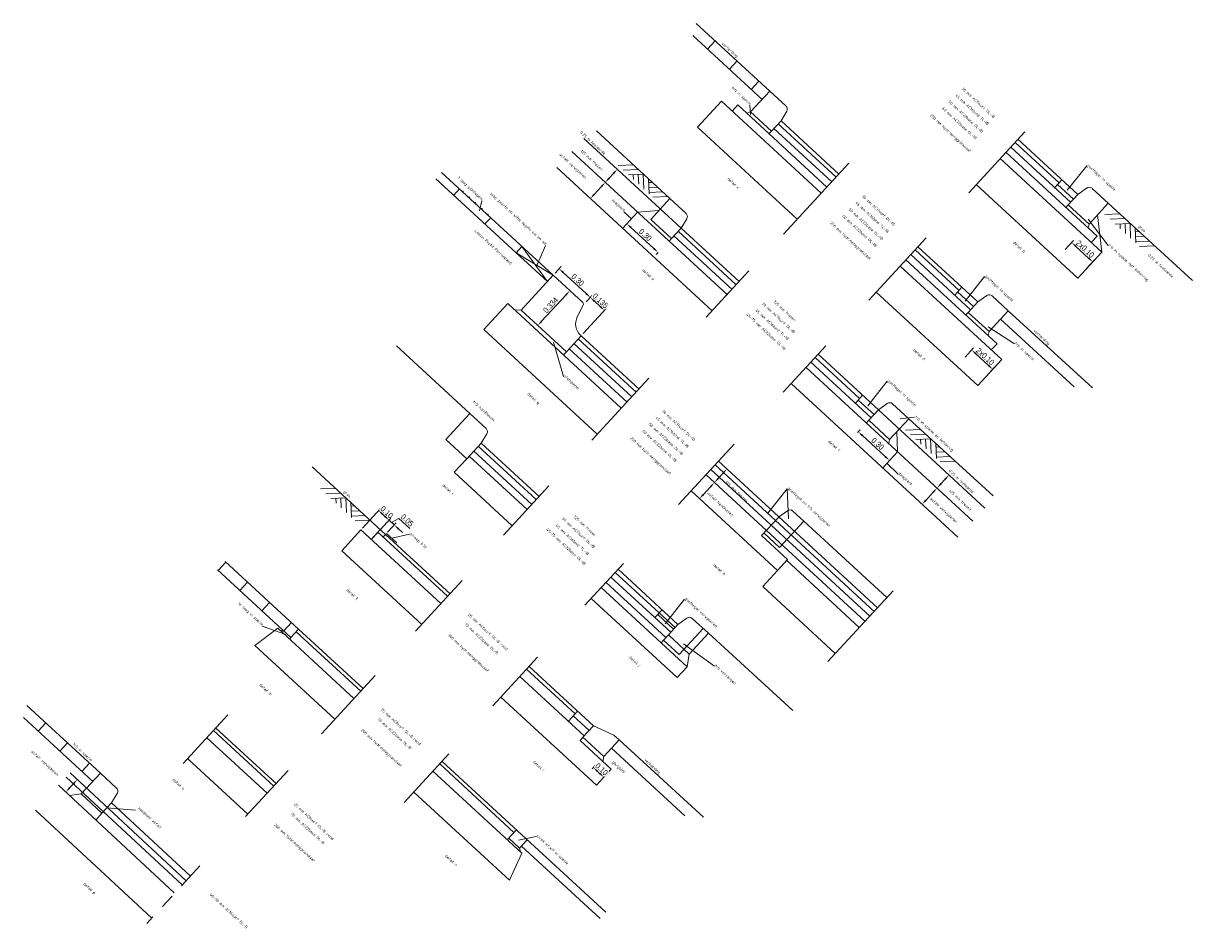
# Model space of a CAD drawing. Header units: metres. Extents: x 111546 to 149831, y 498798 to 507863.
# Tile 70 of 256: x 113072.16 to 113080.42, y 500808.86 to 500815.24. Entities that reach past the tile are written whole.
import ezdxf
from ezdxf.enums import TextEntityAlignment as Align

# ---------------------------------------------------------------- set-up
doc = ezdxf.new("R2010")
doc.units = ezdxf.units.M
doc.linetypes.add('CENTER2', pattern=[28.575, 19.05, -3.175, 3.175, -3.175])
doc.linetypes.add('DASHDOT', pattern=[25.4, 12.7, -6.35, 0, -6.35])
doc.layers.add('0-details-principe', color=7, linetype='Continuous', lineweight=15)
doc.styles.add('verwijder', font='isocp.shx', dxfattribs={"height": 2})
doc.styles.add('Zaanstad', font='ARIALN.TTF')
doc.dimstyles.new('1-20', dxfattribs={"dimtxt": 0.04, "dimasz": 0.04, "dimexe": 0.02, "dimexo": 0.02, "dimgap": 0.01, "dimtad": 1, "dimzin": 0, "dimdsep": 46, "dimtxsty": 'Zaanstad', "dimcen": 0, "dimclrd": 256, "dimclre": 256, "dimclrt": 256, "dimadec": 0, "dimazin": 0, "dimtfac": 1, "dimtofl": 0, "dimtmove": 0, "dimatfit": 3, "dimfxl": 1, "dimtfill": 1, "dimtolj": 1, "dimtzin": 0, "dimlwd": -1, "dimlwe": -1, "dimarcsym": 0})

# ---------------------------------------------------------------- blocks, each defined once
blk = doc.blocks.new('AMV')
at = {"color": 3, "linetype": 'Continuous'}
for p, q in [((5.393, 1.736), (4.51, 0.015)), ((6.336, 2.039), (5.367, 0.151)), ((0, 0), (-0.968, -1.887)), ((0.942, 0.304), (-0.026, -1.584)), ((1.884, 0.607), (0.916, -1.281)), ((1.872, 0.583), (3.736, -0.374)), ((2.791, 0.898), (4.678, -0.071)), ((3.507, 1.129), (3.264, 0.655)), ((4.45, 1.432), (3.887, 0.335)), ((1.233, -0.664), (1.85, -0.981)), ((1.552, -0.04), (2.793, -0.677))]:
    blk.add_line(p, q, dxfattribs=at)
blk = doc.blocks.new('*D704')
at = {"layer": '0-details-principe', "ltscale": 2, "transparency": 16777216}
for p, q in [((113079.5208, 500813.6402), (113079.5805, 500813.705)), ((113079.6859, 500813.5807), (113079.5964, 500813.6632)), ((113079.6692, 500813.5035), (113079.7289, 500813.5683))]:
    blk.add_line(p, q, dxfattribs=at)
for points in [[(113079.6009, 500813.6681), (113079.5919, 500813.6583), (113079.567, 500813.6903)], [(113079.6905, 500813.5856), (113079.6814, 500813.5758), (113079.7153, 500813.5536)]]:
    blk.add_solid(points, dxfattribs=at)
at = {"layer": 'Defpoints', "color": 0, "ltscale": 2, "transparency": 16777216}
for p in [(113079.5072, 500813.6255), (113079.6556, 500813.4888)]:
    blk.add_point(p, dxfattribs=at)
at = {"layer": '0-details-principe', "ltscale": 2, "transparency": 16777216, "insert": (113079.6618, 500813.6443), "char_height": 0.04, "attachment_point": 5, "rotation": 317.33878, "style": 'Zaanstad', "bg_fill": 3, "box_fill_scale": 1.1, "bg_fill_color": 9, "bg_fill_true_color": 13158600, "bg_fill_transparency": 0}
blk.add_mtext('\\A1;2x0.10', dxfattribs=at)
at = {"layer": 'Defpoints', "color": 0, "ltscale": 2, "transparency": 16777216}
blk.add_point((113079.567, 500813.6903), dxfattribs=at)
blk = doc.blocks.new('*D705')
at = {"layer": '0-details-principe', "ltscale": 2, "transparency": 16777216}
for p, q in [((113078.0541, 500812.3467), (113078.0726, 500812.3669)), ((113078.0886, 500812.3251), (113078.2502, 500812.1769)), ((113078.2747, 500812.1444), (113078.2932, 500812.1646))]:
    blk.add_line(p, q, dxfattribs=at)
for points in [[(113078.0931, 500812.33), (113078.0841, 500812.3202), (113078.0591, 500812.3521)], [(113078.2547, 500812.1818), (113078.2457, 500812.172), (113078.2797, 500812.1498)]]:
    blk.add_solid(points, dxfattribs=at)
at = {"layer": 'Defpoints', "color": 0, "ltscale": 2, "transparency": 16777216}
for p in [(113078.0406, 500812.3319), (113078.2612, 500812.1296), (113078.2797, 500812.1498)]:
    blk.add_point(p, dxfattribs=at)
at = {"layer": '0-details-principe', "ltscale": 2, "transparency": 16777216, "insert": (113078.1963, 500812.2676), "char_height": 0.04, "attachment_point": 5, "rotation": 317.47754, "style": 'Zaanstad', "bg_fill": 3, "box_fill_scale": 1.1, "bg_fill_color": 9, "bg_fill_true_color": 13158600, "bg_fill_transparency": 0}
blk.add_mtext('\\A1;0.30', dxfattribs=at)
blk = doc.blocks.new('*D706')
at = {"layer": '0-details-principe', "ltscale": 2, "transparency": 16777216}
for p, q in [((113076.4237, 500813.8228), (113076.4101, 500813.8081)), ((113076.4531, 500813.7958), (113076.6148, 500813.6475)), ((113076.6443, 500813.6205), (113076.6307, 500813.6058))]:
    blk.add_line(p, q, dxfattribs=at)
for points in [[(113076.4576, 500813.8007), (113076.4486, 500813.7909), (113076.4237, 500813.8228)], [(113076.6193, 500813.6524), (113076.6103, 500813.6426), (113076.6443, 500813.6205)]]:
    blk.add_solid(points, dxfattribs=at)
at = {"layer": 'Defpoints', "color": 0, "ltscale": 2, "transparency": 16777216}
for p in [(113076.4372, 500813.8376), (113076.6443, 500813.6205), (113076.6578, 500813.6352)]:
    blk.add_point(p, dxfattribs=at)
at = {"layer": '0-details-principe', "ltscale": 2, "transparency": 16777216, "insert": (113076.5545, 500813.7441), "char_height": 0.04, "attachment_point": 5, "rotation": 317.47754, "style": 'Zaanstad', "bg_fill": 3, "box_fill_scale": 1.1, "bg_fill_color": 9, "bg_fill_true_color": 13158600, "bg_fill_transparency": 0}
blk.add_mtext('\\A1;0.30', dxfattribs=at)
blk = doc.blocks.new('*D707')
at = {"layer": '0-details-principe', "ltscale": 2, "transparency": 16777216}
for p, q in [((113074.5556, 500811.6711), (113074.6837, 500811.8101)), ((113074.6996, 500811.7683), (113074.7143, 500811.7547)), ((113074.6291, 500811.6033), (113074.7572, 500811.7423))]:
    blk.add_line(p, q, dxfattribs=at)
for points in [[(113074.7041, 500811.7732), (113074.695, 500811.7634), (113074.6701, 500811.7954)], [(113074.7188, 500811.7596), (113074.7097, 500811.7498), (113074.7437, 500811.7276)]]:
    blk.add_solid(points, dxfattribs=at)
at = {"layer": 'Defpoints', "color": 0, "ltscale": 2, "transparency": 16777216}
for p in [(113074.542, 500811.6564), (113074.6155, 500811.5886)]:
    blk.add_point(p, dxfattribs=at)
at = {"layer": '0-details-principe', "ltscale": 2, "transparency": 16777216, "insert": (113074.7275, 500811.7839), "char_height": 0.04, "attachment_point": 5, "rotation": 317.33878, "style": 'Zaanstad', "bg_fill": 3, "box_fill_scale": 1.1, "bg_fill_color": 9, "bg_fill_true_color": 13158600, "bg_fill_transparency": 0}
blk.add_mtext('\\A1;0.10', dxfattribs=at)
at = {"layer": 'Defpoints', "color": 0, "ltscale": 2, "transparency": 16777216}
blk.add_point((113074.7437, 500811.7276), dxfattribs=at)
blk = doc.blocks.new('*D708')
at = {"layer": '0-details-principe', "ltscale": 2, "transparency": 16777216}
for p, q in [((113074.7143, 500811.7547), (113074.6848, 500811.7818)), ((113074.6291, 500811.6033), (113074.7572, 500811.7423)), ((113074.7328, 500811.642), (113074.794, 500811.7085)), ((113074.7621, 500811.7107), (113074.8118, 500811.7402)), ((113074.8118, 500811.7402), (113074.8894, 500811.6687)), ((113074.8099, 500811.6666), (113074.8393, 500811.6395))]:
    blk.add_line(p, q, dxfattribs=at)
blk.add_solid([(113074.7188, 500811.7596), (113074.7097, 500811.7498), (113074.7437, 500811.7276)], dxfattribs=at)
at = {"layer": 'Defpoints', "color": 0, "ltscale": 2, "transparency": 16777216}
for p in [(113074.7192, 500811.6273), (113074.6155, 500811.5886)]:
    blk.add_point(p, dxfattribs=at)
at = {"layer": '0-details-principe', "ltscale": 2, "transparency": 16777216, "insert": (113074.8712, 500811.7268), "char_height": 0.04, "attachment_point": 5, "rotation": 317.33878, "style": 'Zaanstad', "bg_fill": 3, "box_fill_scale": 1.1, "bg_fill_color": 9, "bg_fill_true_color": 13158600, "bg_fill_transparency": 0}
blk.add_mtext('\\A1;0.05', dxfattribs=at)
at = {"layer": '0-details-principe', "ltscale": 2, "transparency": 16777216}
blk.add_line((113074.7437, 500811.7276), (113074.7804, 500811.6937), dxfattribs=at)
blk.add_solid([(113074.8144, 500811.6715), (113074.8053, 500811.6617), (113074.7804, 500811.6937)], dxfattribs=at)
at = {"layer": 'Defpoints', "color": 0, "ltscale": 2, "transparency": 16777216}
blk.add_point((113074.7804, 500811.6937), dxfattribs=at)
blk = doc.blocks.new('*D709')
at = {"layer": '0-details-principe', "ltscale": 2, "transparency": 16777216}
for p, q in [((113078.8145, 500812.8804), (113078.8742, 500812.9452)), ((113078.9796, 500812.8208), (113078.8901, 500812.9034)), ((113078.9629, 500812.7436), (113079.0226, 500812.8084))]:
    blk.add_line(p, q, dxfattribs=at)
for points in [[(113078.8946, 500812.9083), (113078.8855, 500812.8985), (113078.8606, 500812.9305)], [(113078.9841, 500812.8257), (113078.9751, 500812.8159), (113079.009, 500812.7937)]]:
    blk.add_solid(points, dxfattribs=at)
at = {"layer": 'Defpoints', "color": 0, "ltscale": 2, "transparency": 16777216}
for p in [(113078.8009, 500812.8657), (113078.9493, 500812.7289)]:
    blk.add_point(p, dxfattribs=at)
at = {"layer": '0-details-principe', "ltscale": 2, "transparency": 16777216, "insert": (113078.9555, 500812.8845), "char_height": 0.04, "attachment_point": 5, "rotation": 317.33878, "style": 'Zaanstad', "bg_fill": 3, "box_fill_scale": 1.1, "bg_fill_color": 9, "bg_fill_true_color": 13158600, "bg_fill_transparency": 0}
blk.add_mtext('\\A1;2x0.10', dxfattribs=at)
at = {"layer": 'Defpoints', "color": 0, "ltscale": 2, "transparency": 16777216}
blk.add_point((113078.8606, 500812.9305), dxfattribs=at)
blk = doc.blocks.new('*D710')
at = {"layer": '0-details-principe', "transparency": 16777216}
blk.add_line((113078.5378, 500811.8703), (113078.5886, 500811.9254), dxfattribs=at)
for points in [[(113078.5837, 500811.9299), (113078.5935, 500811.9209), (113078.6157, 500811.9548)], [(113078.5329, 500811.8748), (113078.5427, 500811.8657), (113078.5107, 500811.8408)]]:
    blk.add_solid(points, dxfattribs=at)
at = {"layer": 'Defpoints', "color": 0, "transparency": 16777216}
for p in [(113078.6157, 500811.9548), (113078.6157, 500811.9548), (113078.5107, 500811.8408)]:
    blk.add_point(p, dxfattribs=at)
blk = doc.blocks.new('*D711')
at = {"layer": '0-details-principe', "transparency": 16777216}
blk.add_line((113076.1935, 500814.0306), (113076.2443, 500814.0857), dxfattribs=at)
for points in [[(113076.2394, 500814.0903), (113076.2492, 500814.0812), (113076.2714, 500814.1152)], [(113076.1886, 500814.0351), (113076.1984, 500814.0261), (113076.1664, 500814.0012)]]:
    blk.add_solid(points, dxfattribs=at)
at = {"layer": 'Defpoints', "color": 0, "transparency": 16777216}
for p in [(113076.2714, 500814.1152), (113076.2714, 500814.1152), (113076.1664, 500814.0012)]:
    blk.add_point(p, dxfattribs=at)
blk = doc.blocks.new('*D712')
at = {"layer": '0-details-principe', "ltscale": 3, "transparency": 16777216}
for p, q in [((113075.9165, 500813.4735), (113075.9591, 500813.5197)), ((113075.975, 500813.4779), (113076.1367, 500813.3288)), ((113076.1371, 500813.2701), (113076.1797, 500813.3164))]:
    blk.add_line(p, q, dxfattribs=at)
for points in [[(113075.9795, 500813.4828), (113075.9705, 500813.473), (113075.9456, 500813.505)], [(113076.1412, 500813.3337), (113076.1322, 500813.3239), (113076.1661, 500813.3017)]]:
    blk.add_solid(points, dxfattribs=at)
at = {"layer": 'Defpoints', "color": 0, "ltscale": 3, "transparency": 16777216}
for p in [(113075.903, 500813.4588), (113076.1235, 500813.2554), (113076.1661, 500813.3017)]:
    blk.add_point(p, dxfattribs=at)
at = {"layer": '0-details-principe', "ltscale": 3, "transparency": 16777216, "insert": (113076.0765, 500813.4257), "char_height": 0.04, "attachment_point": 5, "rotation": 317.32936, "style": 'Zaanstad', "bg_fill": 3, "box_fill_scale": 1.1, "bg_fill_color": 9, "bg_fill_true_color": 13158600, "bg_fill_transparency": 0}
blk.add_mtext('\\A1;0.30', dxfattribs=at)
blk = doc.blocks.new('*D713')
at = {"layer": '0-details-principe', "ltscale": 3, "transparency": 16777216}
for p, q in [((113076.1371, 500813.2701), (113076.1797, 500813.3164)), ((113076.1956, 500813.2746), (113076.236, 500813.2373)), ((113076.1143, 500813.0463), (113076.2789, 500813.2249))]:
    blk.add_line(p, q, dxfattribs=at)
for points in [[(113076.2001, 500813.2795), (113076.191, 500813.2697), (113076.1661, 500813.3017)], [(113076.2405, 500813.2422), (113076.2315, 500813.2324), (113076.2654, 500813.2102)]]:
    blk.add_solid(points, dxfattribs=at)
at = {"layer": 'Defpoints', "color": 0, "ltscale": 3, "transparency": 16777216}
for p in [(113076.1235, 500813.2554), (113076.1008, 500813.0316)]:
    blk.add_point(p, dxfattribs=at)
at = {"layer": '0-details-principe', "ltscale": 3, "transparency": 16777216, "insert": (113076.2364, 500813.2783), "char_height": 0.04, "attachment_point": 5, "rotation": 317.32936, "style": 'Zaanstad', "bg_fill": 3, "box_fill_scale": 1.1, "bg_fill_color": 9, "bg_fill_true_color": 13158600, "bg_fill_transparency": 0}
blk.add_mtext('\\A1;0.135', dxfattribs=at)
at = {"layer": 'Defpoints', "color": 0, "ltscale": 3, "transparency": 16777216}
blk.add_point((113076.2654, 500813.2102), dxfattribs=at)
blk = doc.blocks.new('*D714')
at = {"layer": '0-details-principe', "ltscale": 3, "transparency": 16777216}
blk.add_line((113075.8219, 500813.1336), (113075.9941, 500813.3204), dxfattribs=at)
for points in [[(113075.9892, 500813.3249), (113075.999, 500813.3158), (113076.0212, 500813.3498)], [(113075.817, 500813.1381), (113075.8268, 500813.1291), (113075.7948, 500813.1042)]]:
    blk.add_solid(points, dxfattribs=at)
at = {"layer": 'Defpoints', "color": 0, "ltscale": 3, "transparency": 16777216}
for p in [(113076.0212, 500813.3498), (113076.0212, 500813.3498), (113075.7948, 500813.1042)]:
    blk.add_point(p, dxfattribs=at)
at = {"layer": '0-details-principe', "ltscale": 3, "transparency": 16777216, "insert": (113075.8856, 500813.2476), "char_height": 0.04, "attachment_point": 5, "rotation": 47.33004, "style": 'Zaanstad', "bg_fill": 3, "box_fill_scale": 1.1, "bg_fill_color": 9, "bg_fill_true_color": 13158600, "bg_fill_transparency": 0}
blk.add_mtext('\\A1;0.334', dxfattribs=at)
blk = doc.blocks.new('*D715')
at = {"layer": '0-details-principe', "transparency": 16777216}
blk.add_line((113076.9646, 500811.9092), (113077.0155, 500811.9644), dxfattribs=at)
for points in [[(113077.0106, 500811.9689), (113077.0204, 500811.9599), (113077.0426, 500811.9938)], [(113076.9597, 500811.9137), (113076.9695, 500811.9047), (113076.9375, 500811.8798)]]:
    blk.add_solid(points, dxfattribs=at)
at = {"layer": 'Defpoints', "color": 0, "transparency": 16777216}
for p in [(113077.0426, 500811.9938), (113077.0426, 500811.9938), (113076.9375, 500811.8798)]:
    blk.add_point(p, dxfattribs=at)
blk = doc.blocks.new('*D716')
at = {"layer": '0-details-principe', "transparency": 16777216}
blk.add_line((113072.487, 500809.8358), (113072.514, 500809.8652), dxfattribs=at)
for points in [[(113072.5091, 500809.8697), (113072.5189, 500809.8607), (113072.5411, 500809.8947)], [(113072.482, 500809.8403), (113072.4919, 500809.8313), (113072.4599, 500809.8063)]]:
    blk.add_solid(points, dxfattribs=at)
at = {"layer": 'Defpoints', "color": 0, "transparency": 16777216}
for p in [(113072.5411, 500809.8947), (113072.5411, 500809.8947), (113072.4599, 500809.8063)]:
    blk.add_point(p, dxfattribs=at)
blk = doc.blocks.new('*D717')
at = {"layer": '0-details-principe', "transparency": 16777216}
blk.add_line((113077.0697, 500812.0232), (113077.1036, 500812.06), dxfattribs=at)
for points in [[(113077.0987, 500812.0645), (113077.1085, 500812.0555), (113077.1307, 500812.0894)], [(113077.0648, 500812.0277), (113077.0746, 500812.0187), (113077.0426, 500811.9938)]]:
    blk.add_solid(points, dxfattribs=at)
at = {"layer": 'Defpoints', "color": 0, "transparency": 16777216}
for p in [(113077.1307, 500812.0894), (113077.1307, 500812.0894), (113077.0426, 500811.9938)]:
    blk.add_point(p, dxfattribs=at)
blk = doc.blocks.new('*D718')
at = {"layer": '0-details-principe', "transparency": 16777216}
blk.add_line((113078.6428, 500811.9842), (113078.6733, 500812.0173), dxfattribs=at)
for points in [[(113078.6684, 500812.0219), (113078.6782, 500812.0128), (113078.7004, 500812.0467)], [(113078.6379, 500811.9888), (113078.6478, 500811.9797), (113078.6157, 500811.9548)]]:
    blk.add_solid(points, dxfattribs=at)
at = {"layer": 'Defpoints', "color": 0, "transparency": 16777216}
for p in [(113078.7004, 500812.0467), (113078.7004, 500812.0467), (113078.6157, 500811.9548)]:
    blk.add_point(p, dxfattribs=at)
blk = doc.blocks.new('*D719')
at = {"layer": '0-details-principe', "transparency": 16777216}
blk.add_line((113076.2985, 500814.1446), (113076.329, 500814.1777), dxfattribs=at)
for points in [[(113076.3241, 500814.1822), (113076.3339, 500814.1731), (113076.3561, 500814.2071)], [(113076.2936, 500814.1491), (113076.3034, 500814.14), (113076.2714, 500814.1152)]]:
    blk.add_solid(points, dxfattribs=at)
at = {"layer": 'Defpoints', "color": 0, "transparency": 16777216}
for p in [(113076.3561, 500814.2071), (113076.3561, 500814.2071), (113076.2714, 500814.1152)]:
    blk.add_point(p, dxfattribs=at)
blk = doc.blocks.new('*D720')
at = {"layer": '0-details-principe', "ltscale": 2, "transparency": 16777216}
for p, q in [((113076.179, 500809.9694), (113076.2012, 500809.9935)), ((113076.2171, 500809.9517), (113076.2318, 500809.9381)), ((113076.2525, 500809.9016), (113076.2748, 500809.9257))]:
    blk.add_line(p, q, dxfattribs=at)
for points in [[(113076.2216, 500809.9566), (113076.2126, 500809.9468), (113076.1877, 500809.9788)], [(113076.2363, 500809.943), (113076.2273, 500809.9332), (113076.2612, 500809.911)]]:
    blk.add_solid(points, dxfattribs=at)
at = {"layer": '0-details-principe', "ltscale": 2, "transparency": 16777216, "insert": (113076.2451, 500809.9673), "char_height": 0.04, "attachment_point": 5, "rotation": 317.33878, "style": 'Zaanstad', "bg_fill": 3, "box_fill_scale": 1.1, "bg_fill_color": 9, "bg_fill_true_color": 13158600, "bg_fill_transparency": 0}
blk.add_mtext('\\A1;0.10', dxfattribs=at)
at = {"layer": 'Defpoints', "color": 0, "ltscale": 2, "transparency": 16777216}
for p in [(113076.1654, 500809.9547), (113076.239, 500809.8869), (113076.2612, 500809.911)]:
    blk.add_point(p, dxfattribs=at)

msp = doc.modelspace()

# ---------------------------------------------------------------- linework, layer by layer
at = {"layer": '0-details-principe', "ltscale": 2}
for p, q in [((113077.4341, 500814.7604), (113076.9147, 500815.239)), ((113077.3799, 500814.7016), (113076.8897, 500815.1533)), ((113077.7972, 500814.0383), (113077.0916, 500814.6885)), ((113077.8379, 500814.0824), (113077.2081, 500814.6627)), ((113077.2925, 500814.6605), (113077.2975, 500814.596)), ((113077.2723, 500814.6036), (113077.2986, 500814.6133)), ((113077.6278, 500813.8544), (113076.9221, 500814.5047)), ((113077.8718, 500814.1192), (113077.4626, 500814.4962)), ((113077.9022, 500814.1523), (113077.4931, 500814.5293)), ((113077.9227, 500814.1742), (113077.5134, 500814.5513)), ((113076.7278, 500814.0006), (113076.2084, 500814.4792)), ((113077.4457, 500814.4778), (113077.4283, 500814.4598)), ((113079.6103, 500814.0298), (113079.1872, 500814.4197)), ((113079.7462, 500813.7346), (113079.1025, 500814.3277)), ((113079.5594, 500813.9747), (113079.1364, 500814.3645)), ((113079.478, 500814.1109), (113079.1669, 500814.3976)), ((113079.779, 500813.6227), (113079.0618, 500814.2836)), ((113079.6731, 500814.2329), (113079.5359, 500814.0591)), ((113079.6096, 500813.4389), (113078.8924, 500814.0998)), ((113079.5798, 500813.9967), (113079.4673, 500814.1004)), ((113075.3993, 500813.9859), (113075.3834, 500813.9132)), ((113079.5255, 500813.9379), (113079.5425, 500813.9563)), ((113079.8238, 500813.6691), (113079.6828, 500813.8543)), ((113079.779, 500813.6227), (113079.75, 500813.8864)), ((113077.1966, 500813.3918), (113076.7868, 500813.7694)), ((113077.2164, 500813.4143), (113076.8071, 500813.7915)), ((113076.7394, 500813.718), (113076.7219, 500813.7)), ((113077.1669, 500813.3579), (113076.7563, 500813.7363)), ((113078.9039, 500813.27), (113078.4809, 500813.6598)), ((113079.7055, 500813.6905), (113079.7462, 500813.7346)), ((113078.8531, 500813.2148), (113078.4301, 500813.6047)), ((113078.7717, 500813.3511), (113078.4606, 500813.6378)), ((113079.6096, 500813.4389), (113079.779, 500813.6227)), ((113079.0727, 500812.8629), (113078.3555, 500813.5238)), ((113079.0399, 500812.9747), (113078.3962, 500813.5679)), ((113078.951, 500813.4494), (113078.8138, 500813.2756)), ((113078.9033, 500812.679), (113078.1861, 500813.3399)), ((113078.8735, 500813.2369), (113078.761, 500813.3405)), ((113075.582, 500813.2582), (113075.4126, 500813.0743)), ((113078.8192, 500813.178), (113078.8362, 500813.1964)), ((113079.1619, 500812.9749), (113078.9765, 500813.0944)), ((113079.584, 500812.6705), (113079.0646, 500813.1491)), ((113075.9964, 500812.9184), (113075.9754, 500812.8956)), ((113076.4252, 500812.5627), (113076.0161, 500812.9397)), ((113076.4591, 500812.5995), (113076.05, 500812.9765)), ((113078.9992, 500812.9306), (113079.0399, 500812.9747)), ((113078.1502, 500812.4519), (113077.7238, 500812.8448)), ((113078.0687, 500812.5881), (113077.7542, 500812.8779)), ((113078.201, 500812.507), (113077.7746, 500812.9)), ((113078.9033, 500812.679), (113079.0727, 500812.8629)), ((113078.2638, 500812.7101), (113078.1267, 500812.5363)), ((113078.1705, 500812.4739), (113078.0588, 500812.5768)), ((113078.1163, 500812.4151), (113078.1332, 500812.4335)), ((113078.457, 500812.4551), (113078.3557, 500812.4451)), ((113075.8038, 500811.8946), (113075.3945, 500812.2718)), ((113075.7528, 500811.8396), (113075.3437, 500812.2166)), ((113075.7833, 500811.8727), (113075.3742, 500812.2497)), ((113078.2319, 500812.0977), (113078.3369, 500812.2118)), ((113078.3412, 500812.0541), (113078.2613, 500812.1298)), ((113078.1403, 500811.0502), (113077.0174, 500812.085)), ((113077.5575, 500811.9502), (113077.4204, 500811.7765)), ((113078.1065, 500811.0134), (113077.41, 500811.6552)), ((113074.1049, 500810.9569), (113073.5855, 500811.4355)), ((113078.0658, 500810.9693), (113077.5532, 500811.4417)), ((113074.0507, 500810.8981), (113073.5313, 500811.3767)), ((113076.7647, 500810.9683), (113076.3416, 500811.3582)), ((113076.785, 500810.9904), (113076.3619, 500811.3803)), ((113076.7342, 500810.9352), (113076.3111, 500811.3251)), ((113077.8964, 500810.7854), (113077.3837, 500811.2578)), ((113076.832, 500811.1698), (113076.6949, 500810.9961)), ((113077.043, 500810.6953), (113076.8242, 500810.8542)), ((113072.7044, 500809.9402), (113072.185, 500810.4188)), ((113072.6502, 500809.8814), (113072.16, 500810.3331)), ((113076.1573, 500810.2409), (113076.0456, 500810.3438)), ((113076.8339, 500809.6378), (113076.3145, 500810.1164)), ((113073.3407, 500809.2128), (113072.7833, 500809.731))]:
    msp.add_line(p, q, dxfattribs=at)
at = {"layer": '0-details-principe'}
for p, q in [((113076.9938, 500815.0574), (113077.0481, 500815.1162)), ((113077.1483, 500814.915), (113077.2025, 500814.9739)), ((113077.3027, 500814.7727), (113077.3569, 500814.8316)), ((113076.9221, 500814.5047), (113077.0916, 500814.6885)), ((113077.1675, 500814.6186), (113077.2081, 500814.6627)), ((113079.447, 500814.0783), (113079.4978, 500814.1334)), ((113076.4032, 500813.9062), (113076.4558, 500813.8577)), ((113076.4994, 500813.905), (113076.6496, 500813.9157)), ((113079.8251, 500813.9678), (113080.4214, 500813.4224)), ((113076.3944, 500813.7911), (113076.4994, 500813.905)), ((113079.6896, 500813.8207), (113079.6837, 500813.7921)), ((113078.7406, 500813.3185), (113078.7915, 500813.3736)), ((113075.6766, 500813.2132), (113075.6306, 500813.2134)), ((113079.1188, 500813.208), (113079.7151, 500812.6625)), ((113078.9833, 500813.0609), (113078.9774, 500813.0323)), ((113078.039, 500812.5543), (113078.0885, 500812.6107)), ((113078.4158, 500812.445), (113079.0122, 500811.8996)), ((113078.2803, 500812.2979), (113078.2744, 500812.2693)), ((113077.5575, 500811.9502), (113077.5652, 500811.7375)), ((113074.409, 500811.512), (113074.5445, 500811.6591)), ((113074.5445, 500811.6591), (113075.11, 500811.138)), ((113074.6181, 500811.5913), (113074.6655, 500811.6428)), ((113074.6655, 500811.6428), (113075.1575, 500811.1895)), ((113074.7023, 500811.6089), (113074.7192, 500811.6273)), ((113074.7192, 500811.6273), (113075.1744, 500811.2078)), ((113074.409, 500811.512), (113074.9745, 500810.9909)), ((113073.536, 500811.3724), (113073.5902, 500811.4313)), ((113077.4888, 500811.3718), (113077.3837, 500811.2578)), ((113073.6904, 500811.2301), (113073.7446, 500811.2889)), ((113073.8448, 500811.0878), (113073.899, 500811.1466)), ((113073.7947, 500810.8416), (113073.9569, 500810.9641)), ((113073.846, 500810.9794), (113074.0143, 500810.9206)), ((113073.9569, 500810.9641), (113074.4957, 500810.4676)), ((113073.9992, 500810.9455), (113073.9764, 500810.9462)), ((113073.9992, 500810.9455), (113074.0535, 500811.0043)), ((113074.0507, 500810.8981), (113074.1049, 500810.9569)), ((113074.088, 500810.9385), (113074.5432, 500810.519)), ((113074.1049, 500810.9569), (113074.5601, 500810.5374)), ((113074.0507, 500810.8981), (113074.0406, 500810.887)), ((113076.6833, 500810.8801), (113076.6664, 500810.8617)), ((113073.7947, 500810.8416), (113074.3602, 500810.3205)), ((113076.8643, 500810.7813), (113076.8503, 500810.6923)), ((113075.7326, 500810.6935), (113076.1878, 500810.274)), ((113075.6682, 500810.6236), (113076.1234, 500810.2041)), ((113075.7156, 500810.6751), (113076.0588, 500810.3589)), ((113075.5327, 500810.4765), (113076.2085, 500809.8538)), ((113076.0126, 500810.3062), (113076.0753, 500810.3777)), ((113072.2641, 500810.2371), (113072.3183, 500810.296)), ((113073.4563, 500810.189), (113073.8815, 500809.7972)), ((113073.5037, 500810.2404), (113073.9289, 500809.8486)), ((113073.5207, 500810.2588), (113073.9458, 500809.867)), ((113076.1234, 500810.2041), (113076.093, 500810.1712)), ((113072.4186, 500810.0948), (113072.4728, 500810.1537)), ((113076.093, 500810.1712), (113076.3136, 500809.9679)), ((113076.3687, 500810.1752), (113076.965, 500809.6298)), ((113073.3208, 500810.0419), (113073.7459, 500809.6501)), ((113075.1183, 500810.0231), (113076.2757, 500808.9565)), ((113076.2546, 500810.0223), (113076.2604, 500810.0577)), ((113072.573, 500809.9525), (113072.6272, 500810.0113)), ((113075.0539, 500809.9532), (113075.6812, 500809.3751)), ((113075.1014, 500810.0047), (113075.6264, 500809.5208)), ((113076.2085, 500809.8538), (113076.3136, 500809.9679)), ((113074.9184, 500809.8061), (113075.5942, 500809.1834)), ((113075.579, 500809.4694), (113075.6433, 500809.5392)), ((113075.5891, 500809.4804), (113075.6663, 500809.4092)), ((113075.7832, 500809.4929), (113075.6578, 500809.4658)), ((113075.6663, 500809.4092), (113075.7206, 500809.4681)), ((113075.5942, 500809.1834), (113075.6812, 500809.3751)), ((113075.6663, 500809.4092), (113075.6724, 500809.3833)), ((113075.6799, 500809.4239), (113076.2351, 500808.9123))]:
    msp.add_line(p, q, dxfattribs=at)
at = {"layer": '0-details-principe', "color": 2}
for p, q in [((113077.2986, 500814.6133), (113077.4341, 500814.7604)), ((113077.5484, 500814.6551), (113077.4341, 500814.7604)), ((113077.4457, 500814.4778), (113077.2986, 500814.6133)), ((113077.5134, 500814.5513), (113077.5537, 500814.6174)), ((113077.4457, 500814.4778), (113077.5134, 500814.5513)), ((113079.6103, 500814.0298), (113079.6728, 500814.0753)), ((113079.7108, 500814.0731), (113079.8251, 500813.9678)), ((113076.5923, 500813.8535), (113076.7278, 500814.0006)), ((113076.8421, 500813.8952), (113076.7278, 500814.0006)), ((113079.5425, 500813.9563), (113079.6103, 500814.0298)), ((113079.5425, 500813.9563), (113079.6896, 500813.8207)), ((113079.6896, 500813.8207), (113079.8251, 500813.9678)), ((113076.7394, 500813.718), (113076.5923, 500813.8535)), ((113076.8071, 500813.7915), (113076.8474, 500813.8576)), ((113076.7394, 500813.718), (113076.8071, 500813.7915)), ((113075.903, 500813.4588), (113075.6766, 500813.2132)), ((113076.1118, 500813.2663), (113075.903, 500813.4588)), ((113076.0738, 500813.1649), (113076.1152, 500813.2473)), ((113078.8362, 500813.1964), (113078.9039, 500813.27)), ((113078.9039, 500813.27), (113078.9665, 500813.3155)), ((113079.0045, 500813.3133), (113079.1188, 500813.208)), ((113075.9964, 500812.9184), (113075.6766, 500813.2132)), ((113078.8362, 500813.1964), (113078.9833, 500813.0609)), ((113078.9833, 500813.0609), (113079.1188, 500813.208)), ((113078.1332, 500812.4335), (113078.201, 500812.507)), ((113078.201, 500812.507), (113078.2636, 500812.5525)), ((113078.3016, 500812.5503), (113078.4158, 500812.445)), ((113078.1332, 500812.4335), (113078.2803, 500812.2979)), ((113078.2803, 500812.2979), (113078.4158, 500812.445)), ((113076.785, 500810.9904), (113076.8476, 500811.0359)), ((113076.8856, 500811.0337), (113076.9998, 500810.9284)), ((113076.7172, 500810.9169), (113076.785, 500810.9904)), ((113076.7172, 500810.9169), (113076.8643, 500810.7813)), ((113076.8643, 500810.7813), (113076.9998, 500810.9284)), ((113076.1132, 500810.1931), (113076.1878, 500810.274)), ((113076.1878, 500810.274), (113076.3319, 500810.2091)), ((113076.1132, 500810.1931), (113076.2603, 500810.0576)), ((113076.3319, 500810.2091), (113076.3687, 500810.1752)), ((113076.2603, 500810.0576), (113076.3687, 500810.1752)), ((113072.5686, 500809.7934), (113072.7044, 500809.9402)), ((113072.8185, 500809.8347), (113072.7044, 500809.9402)), ((113072.7154, 500809.6576), (113072.5686, 500809.7934)), ((113072.7833, 500809.731), (113072.8237, 500809.797)), ((113072.7154, 500809.6576), (113072.7833, 500809.731))]:
    msp.add_line(p, q, dxfattribs=at)
at = {"layer": '0-details-principe', "color": 253, "ltscale": 2}
for p, q in [((113076.8071, 500813.7915), (113076.1192, 500814.4254)), ((113077.134, 500813.3203), (113076.0345, 500814.3335)), ((113077.0266, 500813.2084), (113075.9294, 500814.2195)), ((113075.3152, 500812.4809), (113074.7958, 500812.9595)), ((113078.8688, 500811.7217), (113077.6899, 500812.808)), ((113078.7637, 500811.6077), (113077.5848, 500812.6941)), ((113078.9535, 500811.8136), (113078.201, 500812.507)), ((113075.1458, 500812.297), (113075.3152, 500812.4809)), ((113075.4295, 500812.3755), (113075.3152, 500812.4809)), ((113075.3945, 500812.2718), (113075.4347, 500812.3379)), ((113075.2928, 500812.1615), (113075.1458, 500812.297)), ((113075.2928, 500812.1615), (113075.3945, 500812.2718)), ((113075.7189, 500811.8028), (113075.3098, 500812.1799)), ((113075.2924, 500812.1619), (113075.2043, 500812.0663)), ((113075.614, 500811.6887), (113075.2043, 500812.0663)), ((113077.41, 500811.6552), (113076.9836, 500812.0482)), ((113077.4888, 500811.3718), (113076.8785, 500811.9342)), ((113077.4963, 500811.7489), (113077.5589, 500811.7944)), ((113077.5969, 500811.7922), (113077.6744, 500811.7208)), ((113077.4947, 500811.7472), (113077.3761, 500811.6185)), ((113077.5033, 500811.5352), (113077.6744, 500811.7208)), ((113077.6744, 500811.7208), (113078.2606, 500811.1806)), ((113077.5599, 500811.449), (113077.3761, 500811.6185)), ((113077.393, 500811.6368), (113077.5033, 500811.5352)), ((113077.4888, 500811.3718), (113077.5599, 500811.449)), ((113076.7003, 500810.8985), (113076.2772, 500811.2883)), ((113076.8503, 500810.6923), (113076.2434, 500811.2516)), ((113076.7791, 500810.6151), (113076.1722, 500811.1743)), ((113076.6217, 500811.0389), (113076.6726, 500811.094)), ((113076.7545, 500810.9573), (113076.642, 500811.0609)), ((113076.7937, 500810.7784), (113076.9631, 500810.9623)), ((113076.6833, 500810.8801), (113076.7172, 500810.9169)), ((113076.6833, 500810.8801), (113076.7937, 500810.7784)), ((113076.9998, 500810.9284), (113077.5962, 500810.383)), ((113076.7791, 500810.6151), (113076.8503, 500810.6923)), ((113073.3101, 500809.1798), (113072.4904, 500809.9418)), ((113073.2822, 500809.1511), (113072.4631, 500809.9125)), ((113073.2264, 500809.0938), (113072.4087, 500809.854)), ((113073.0666, 500808.9147), (113072.2452, 500809.6782)), ((113072.7154, 500809.6576), (113072.6734, 500809.6097))]:
    msp.add_line(p, q, dxfattribs=at)
at = {"layer": '0-details-principe', "linetype": 'DASHDOT', "ltscale": 0.3}
for p, q in [((113078.8394, 500814.0422), (113079.2353, 500814.4719)), ((113077.5302, 500813.7485), (113077.9925, 500814.2502)), ((113078.1331, 500813.2824), (113078.5391, 500813.7229)), ((113076.9838, 500813.1622), (113077.2862, 500813.4903)), ((113077.5285, 500812.6329), (113077.83, 500812.9601)), ((113076.1759, 500812.2921), (113076.5799, 500812.7305)), ((113076.7894, 500811.8375), (113077.1827, 500812.2643)), ((113075.5527, 500811.6225), (113075.8736, 500811.9706)), ((113076.1281, 500811.1265), (113076.401, 500811.4226)), ((113074.9298, 500810.9427), (113075.2593, 500811.3002)), ((113077.8433, 500810.7279), (113078.3056, 500811.2295)), ((113075.4762, 500810.4153), (113075.7935, 500810.7596)), ((113074.2661, 500810.2187), (113074.645, 500810.6298)), ((113073.2889, 500810.0073), (113073.6057, 500810.3511)), ((113074.8495, 500809.7313), (113075.1672, 500810.0761)), ((113073.73, 500809.6331), (113074.0307, 500809.9594))]:
    msp.add_line(p, q, dxfattribs=at)
at = {"layer": '0-details-principe', "color": 3, "linetype": 'Continuous'}
for p, q in [((113075.1148, 500814.1853), (113075.903, 500813.4588)), ((113075.0742, 500814.1412), (113075.6417, 500813.618)), ((113075.2413, 500814.0689), (113075.2006, 500814.0247)), ((113075.4619, 500813.8655), (113075.4211, 500813.8214)), ((113075.6824, 500813.6622), (113075.6417, 500813.618)), ((113075.6417, 500813.618), (113075.8623, 500813.4147)), ((113075.9765, 500812.743), (113075.9061, 500812.987))]:
    msp.add_line(p, q, dxfattribs=at)
at = {"layer": '0-details-principe', "ltscale": 3}
msp.add_line((113075.8494, 500813.669), (113075.7877, 500813.5266), dxfattribs=at)
at = {"layer": '0-details-principe', "color": 4, "linetype": 'Continuous'}
msp.add_line((113076.1008, 500813.0316), (113076.0976, 500813.0346), dxfattribs=at)
at = {"layer": '0-details-principe', "color": 1}
msp.add_line((113074.726, 500811.6347), (113074.7995, 500811.5669), dxfattribs=at)
at = {"layer": '0-details-principe', "ltscale": 0.5}
for p, q in [((113072.5686, 500809.7934), (113072.4853, 500809.7827)), ((113072.953, 500809.6772), (113072.7493, 500809.6943))]:
    msp.add_line(p, q, dxfattribs=at)
at = {"layer": '0-details-principe', "linetype": 'CENTER2', "ltscale": 0.01}
msp.add_line((113073.4072, 500809.2835), (113073.0325, 500808.8778), dxfattribs=at)
at = {"layer": '0-details-principe', "color": 2}
for centre, radius, start, end in [((113077.5281, 500814.633), 0.03, 328.64871, 47.33878), ((113079.6905, 500814.0511), 0.03, 47.33878, 126.02885), ((113076.8218, 500813.8732), 0.03, 328.64871, 47.33878), ((113076.1009, 500813.2545), 0.016, 333.31305, 47.35469), ((113078.9842, 500813.2912), 0.03, 47.33878, 126.02885), ((113076.1721, 500813.1155), 0.11, 153.34531, 227.32867), ((113078.2812, 500812.5283), 0.03, 47.33878, 126.02885), ((113076.8652, 500811.0117), 0.03, 47.33878, 126.02885), ((113072.7981, 500809.8126), 0.03, 328.53394, 47.22401)]:
    msp.add_arc(centre, radius, start, end, dxfattribs=at)
at = {"layer": '0-details-principe', "color": 3, "ltscale": 2}
for centre in [(113075.2633, 500814.0487), (113075.3075, 500814.0079), (113075.3516, 500813.9672), (113075.3957, 500813.9265), (113075.4397, 500813.886)]:
    msp.add_arc(centre, 0.005, 317.32129, 137.33478, dxfattribs=at)
at = {"layer": '0-details-principe', "color": 253, "ltscale": 2}
for centre, start, end in [((113075.4091, 500812.3535), 328.64871, 47.33878), ((113077.5765, 500811.7702), 47.33878, 126.02885)]:
    msp.add_arc(centre, 0.03, start, end, dxfattribs=at)

# ---------------------------------------------------------------- block references
at = {"layer": '0-details-principe', "ltscale": 2, "xscale": 0.0499999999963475, "yscale": 0.0499999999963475, "zscale": 0.0499999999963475, "rotation": 299.6114353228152}
for p in [(113076.4681, 500814.2399), (113079.9076, 500813.8924), (113078.4983, 500812.3696)]:
    msp.add_blockref('AMV', p, dxfattribs=at)

# ---------------------------------------------------------------- texts
at = {"layer": '0-details-principe', "ltscale": 2, "style": 'verwijder'}
for s, p in [('verharding', (113077.0909, 500815.0945)), ('0.25 m teelaarde', (113076.0926, 500814.4651)), ('goottegel in specie', (113079.6731, 500814.2329)), ('gras', (113080.0351, 500813.8015)), ('trb in specie met betonrug', (113079.8238, 500813.6691)), ('0.25 m teelaarde', (113080.1052, 500813.596)), ('goottegel in specie', (113078.951, 500813.4494)), ('verharding', (113079.295, 500813.0634)), ('trb in specie', (113079.1619, 500812.9749)), ('goottegel in specie', (113078.2638, 500812.7101)), ('trb handhaven', (113075.3343, 500812.5601)), ('trb in specie en betonrug', (113078.457, 500812.4551)), ('zaagkant', (113078.3412, 500812.0541)), ('0.25 m teelaarde', (113078.696, 500812.0732)), ('gras', (113074.4182, 500811.9263)), ('goottegel en trb verwijderen', (113077.5575, 500811.9502)), ('goottegel verwijderen', (113076.832, 500811.1698)), ('trb vervangen', (113077.043, 500810.6953)), ('verharding', (113076.5449, 500810.0307))]:
    msp.add_text(s, height=0.02, rotation=317.33878, dxfattribs=at).set_placement(p)
for s, p in [('trb in specie', (113077.2925, 500814.6605)), ('zaagkant', (113076.4032, 500813.9062))]:
    msp.add_text(s, height=0.02, rotation=317.33878, dxfattribs=at).set_placement(p, align=Align.RIGHT)
for s, p in [('30 mm AC11surf DL-IB', (113078.9018, 500814.6702)), ('50 mm AC22base OL-IB', (113078.8126, 500814.5733)), ('45 mm AC16bind TL-IB', (113078.8572, 500814.6218)), ('250 mm hydr.menggranulaat', (113078.7043, 500814.4558)), ('60 mm AC22base OL-IB', (113078.768, 500814.5249)), ('125 mm frezen', (113076.1691, 500814.2652)), ('30 mm AC11surf DL-IB', (113078.1955, 500813.9103)), ('50 mm AC22base OL-IB', (113078.1063, 500813.8135)), ('45 mm AC16bind TL-IB', (113078.1509, 500813.8619)), ('250 mm hydr.menggranulaat', (113077.998, 500813.696)), ('60 mm AC22base OL-IB', (113078.0617, 500813.7651)), ('30 mm AC11surf DL-IB', (113077.4892, 500813.1505)), ('125 mm frezen', (113077.5338, 500813.1989)), ('45-75 mm AC22base OL-IB', (113077.4, 500813.0536)), ('45 mm AC16bind TL-IB', (113077.4446, 500813.1021)), ('45 mm AC16bind TL-IB', (113076.7383, 500812.3422)), ('30 mm AC11surf DL-IB', (113076.7829, 500812.3906)), ('60 mm AC22base OL-IB', (113076.649, 500812.2454)), ('50 mm AC22base OL-IB', (113076.6937, 500812.2938)), ('250 mm hydr.menggranulaat', (113076.5854, 500812.1763)), ('125 mm frezen', (113077.193, 500811.9231)), ('125 mm frezen', (113078.7736, 500811.8623)), ('45 mm AC16bind TL-IB', (113076.032, 500811.5823)), ('30 mm AC11surf DL-IB', (113076.0766, 500811.6308)), ('125 mm frezen', (113076.1212, 500811.6792)), ('45-75 mm AC22base OL-IB', (113075.9873, 500811.5339)), ('25 mm AC8surf DL-B rood', (113075.4352, 500810.9309)), ('70 mm AC22base OL-B', (113075.3905, 500810.8825)), ('200 mm hydr.menggranulaat', (113075.2982, 500810.7823)), ('25 mm AC8surf DL-B rood', (113074.8209, 500810.2605)), ('70 mm AC22base OL-B', (113074.7763, 500810.2121)), ('200 mm hydr.menggranulaat', (113074.684, 500810.1119)), ('25 mm AC8surf DL-B rood', (113074.2066, 500809.5901)), ('70 mm AC22base OL-B', (113074.162, 500809.5417)), ('200 mm hydr.menggranulaat', (113074.0697, 500809.4415)), ('40-50 mm AC16surf DL-B', (113073.6041, 500808.9588))]:
    msp.add_text(s, height=0.02, rotation=317.33878, dxfattribs=at).set_placement(p, align=Align.CENTER)
at = {"layer": '0-details-principe', "color": 3, "linetype": 'Continuous', "style": 'verwijder'}
for s, p in [('asfalt verwijderen', (113075.9435, 500814.3094)), ('Leicon Profil Perronband', (113075.346, 500813.7681)), ('stelspecie', (113075.9765, 500812.743)), ('asfalt handhaven', (113076.99, 500811.9152)), ('asfalt verwijderen', (113078.5632, 500811.8763)), ('asfalt verwijderen', (113072.2132, 500810.0889)), ('strek kf,wit in specie', (113075.7832, 500809.4929))]:
    msp.add_text(s, height=0.02, rotation=317.3388, dxfattribs=at).set_placement(p)
for s, p in [('1 laag gidstegels', (113075.3993, 500813.9859)), ('laag zwarte en witte tegels om en om', (113075.8494, 500813.669)), ('1e laag in specie', (113073.846, 500810.9794))]:
    msp.add_text(s, height=0.02, rotation=317.3388, dxfattribs=at).set_placement(p, align=Align.RIGHT)
at = {"layer": '0-details-principe', "color": 4, "style": 'verwijder'}
for s, rotation, p in [('detail c', 317.33878, (113077.1317, 500814.1371)), ('detail e', 317.33878, (113076.5305, 500813.4913)), ('detail g', 317.33878, (113075.7191, 500812.6174)), ('detail i', 317.33878, (113075.1178, 500811.9716)), ('detail k', 317.33878, (113074.4396, 500811.2318)), ('detail m', 317.33878, (113073.8253, 500810.5614)), ('detail o', 317.33878, (113073.2111, 500809.8909)), ('detail p', 317.22401, (113072.5826, 500809.1536))]:
    msp.add_text(s, height=0.02, rotation=rotation, dxfattribs=at).set_placement(p)
for s, p in [('detail b', (113079.2286, 500813.6156)), ('detail d', (113078.5223, 500812.8558)), ('detail f', (113077.921, 500812.2099)), ('detail h', (113077.1096, 500811.3361)), ('detail j', (113076.5083, 500810.6902)), ('detail l', (113075.8301, 500809.9504)), ('detail n', (113075.2158, 500809.28))]:
    msp.add_text(s, height=0.02, rotation=317.33878, dxfattribs=at).set_placement(p, align=Align.RIGHT)
at = {"layer": '0-details-principe', "style": 'verwijder'}
for s, rotation, p in [('trb in specie', 317.27168, (113072.508, 500810.1403)), ('gb/gb(n)', 317.49598, (113076.3172, 500810.0143))]:
    msp.add_text(s, height=0.02, rotation=rotation, dxfattribs=at).set_placement(p)
at = {"layer": '0-details-principe', "ltscale": 2, "style": 'verwijder'}
msp.add_text('zaagkant asfalt', height=0.02, rotation=317.22401, dxfattribs=at).set_placement((113072.9801, 500809.7066), align=Align.TOP_LEFT)

# ---------------------------------------------------------------- dimensions: what is measured, and where the dimension line sits
at = {"layer": '0-details-principe'}
for p1, p2, picture, middle in [((113076.2714, 500814.1152), (113076.3561, 500814.2071), '*D719', (113076.3138, 500814.1611)), ((113076.1664, 500814.0012), (113076.2714, 500814.1152), '*D711', (113076.2189, 500814.0582)), ((113077.0426, 500811.9938), (113077.1307, 500812.0894), '*D717', (113077.0866, 500812.0416)), ((113078.6157, 500811.9548), (113078.7004, 500812.0467), '*D718', (113078.6581, 500812.0008)), ((113076.9375, 500811.8798), (113077.0426, 500811.9938), '*D715', (113076.9901, 500811.9368)), ((113078.5107, 500811.8408), (113078.6157, 500811.9548), '*D710', (113078.5632, 500811.8978)), ((113072.4599, 500809.8063), (113072.5411, 500809.8947), '*D716', (113072.5005, 500809.8505))]:
    dim = msp.add_aligned_dim(p1=p1, p2=p2, distance=0, text=' ', dimstyle='1-20', dxfattribs=at)
    dim.commit()
    dim.dimension.update_dxf_attribs({"geometry": picture, "text_midpoint": middle})

# ---------------------------------------------------------------- next in the draw order: dimensions: what is measured, and where the dimension line sits
at = {"layer": '0-details-principe', "ltscale": 2}
for base, p1, p2, angle, picture, middle in [((113076.6443, 500813.6205), (113076.4372, 500813.8376), (113076.6578, 500813.6352), 317.47754, '*D706', (113076.534, 500813.7217)), ((113078.2797, 500812.1498), (113078.0406, 500812.3319), (113078.2612, 500812.1296), 317.47754, '*D705', (113078.1758, 500812.2451)), ((113074.7437, 500811.7276), (113074.542, 500811.6564), (113074.6155, 500811.5886), 317.33878, '*D707', (113074.7069, 500811.7615)), ((113076.2612, 500809.911), (113076.1654, 500809.9547), (113076.239, 500809.8869), 317.33878, '*D720', (113076.2245, 500809.9449))]:
    dim = msp.add_linear_dim(base=base, p1=p1, p2=p2, angle=angle, dimstyle='1-20', dxfattribs=at)
    dim.commit()
    dim.dimension.update_dxf_attribs({"geometry": picture, "text_midpoint": middle, "dimtype": 161})
for base, p1, p2, picture, middle in [((113079.567, 500813.6903), (113079.6556, 500813.4888), (113079.5072, 500813.6255), '*D704', (113079.6412, 500813.622)), ((113078.8606, 500812.9305), (113078.9493, 500812.7289), (113078.8009, 500812.8657), '*D709', (113078.9348, 500812.8621))]:
    dim = msp.add_linear_dim(base=base, p1=p1, p2=p2, angle=137.33878, text='2x0.10', dimstyle='1-20', dxfattribs=at)
    dim.commit()
    dim.dimension.update_dxf_attribs({"geometry": picture, "text_midpoint": middle, "dimtype": 161})
at = {"layer": '0-details-principe', "ltscale": 3}
dim = msp.add_aligned_dim(p1=(113075.903, 500813.4588), p2=(113076.1235, 500813.2554), distance=0.0629, dimstyle='1-20', dxfattribs=at)
dim.commit()
dim.dimension.update_dxf_attribs({"geometry": '*D712', "text_midpoint": (113076.0765, 500813.4257)})

# ---------------------------------------------------------------- next in the draw order: linework, layer by layer
at = {"layer": '0-details-principe', "color": 3, "ltscale": 2}
for p, q in [((113075.8623, 500813.4147), (113075.6824, 500813.6621)), ((113075.6417, 500813.618), (113075.903, 500813.4588))]:
    msp.add_line(p, q, dxfattribs=at)
at = {"layer": '0-details-principe'}
msp.add_line((113078.3369, 500812.2118), (113078.3321, 500812.3542), dxfattribs=at)
at = {"layer": '0-details-principe', "ltscale": 2}
for p, q in [((113078.1708, 500811.0833), (113077.0479, 500812.118)), ((113078.1946, 500811.109), (113077.0716, 500812.1438))]:
    msp.add_line(p, q, dxfattribs=at)

# ---------------------------------------------------------------- next in the draw order: dimensions: what is measured, and where the dimension line sits
at = {"layer": '0-details-principe', "ltscale": 3}
dim = msp.add_aligned_dim(p1=(113075.7948, 500813.1042), p2=(113076.0212, 500813.3498), distance=0, text='0.334', dimstyle='1-20', dxfattribs=at)
dim.commit()
dim.dimension.update_dxf_attribs({"geometry": '*D714', "text_midpoint": (113075.8856, 500813.2476)})
dim = msp.add_linear_dim(base=(113076.2654, 500813.2102), p1=(113076.1235, 500813.2554), p2=(113076.1008, 500813.0316), angle=137.32936, text='0.135', dimstyle='1-20', override={"dimtmove": 1}, dxfattribs=at)
dim.commit()
dim.dimension.update_dxf_attribs({"geometry": '*D713', "text_midpoint": (113076.2364, 500813.2783)})
at = {"layer": '0-details-principe', "ltscale": 2}
dim = msp.add_linear_dim(base=(113074.7804, 500811.6937), p1=(113074.6155, 500811.5886), p2=(113074.7192, 500811.6273), angle=137.33878, dimstyle='1-20', override={"dimtmove": 1}, dxfattribs=at)
dim.commit()
dim.dimension.update_dxf_attribs({"geometry": '*D708', "text_midpoint": (113074.8398, 500811.7558)})

# ---------------------------------------------------------------- next in the draw order: linework, layer by layer
for p, q in [((113076.3846, 500812.5186), (113075.582, 500813.2582)), ((113076.2152, 500812.3347), (113075.4126, 500813.0743)), ((113076.4896, 500812.6325), (113076.0805, 500813.0096)), ((113076.5101, 500812.6545), (113076.1008, 500813.0316)), ((113074.7192, 500811.6273), (113074.1998, 500812.1059))]:
    msp.add_line(p, q, dxfattribs=at)
at = {"layer": '0-details-principe', "color": 2}
msp.add_line((113076.1008, 500813.0316), (113075.9964, 500812.9184), dxfattribs=at)
at = {"layer": '0-details-principe'}
msp.add_line((113074.8881, 500811.6278), (113074.7628, 500811.6008), dxfattribs=at)

# ---------------------------------------------------------------- next in the draw order: block references
at = {"layer": '0-details-principe', "ltscale": 2, "xscale": 0.0499999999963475, "yscale": 0.0499999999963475, "zscale": 0.0499999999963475, "rotation": 299.6114353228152}
msp.add_blockref('AMV', (113074.3661, 500811.9527), dxfattribs=at)

# ---------------------------------------------------------------- next in the draw order: texts
at = {"layer": '0-details-principe', "color": 3, "linetype": 'Continuous', "style": 'verwijder'}
msp.add_text('streep 0.10', height=0.02, rotation=317.3388, dxfattribs=at).set_placement((113074.8881, 500811.6278))

doc.saveas('drawing.dxf')
